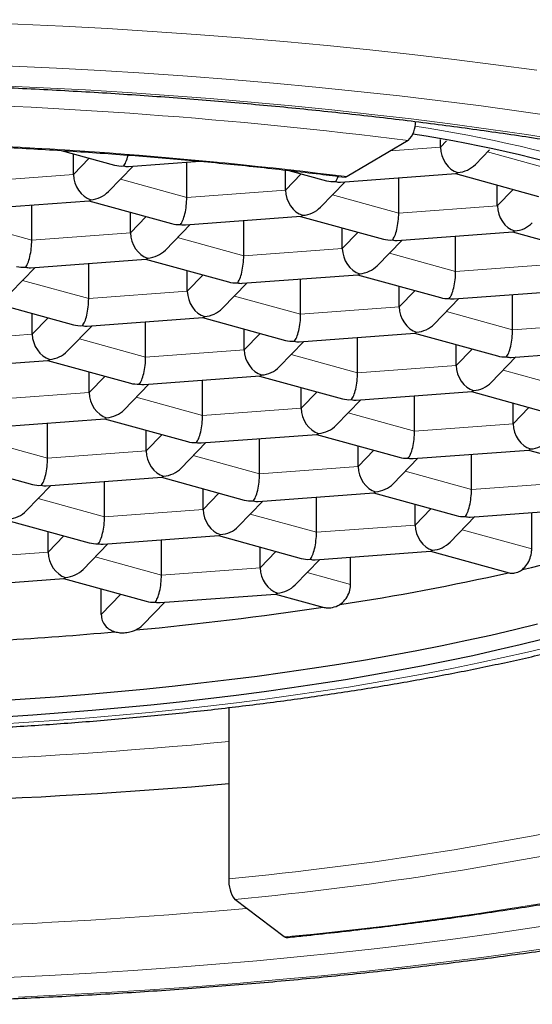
# Model space of a CAD drawing. Header units: millimetres. Extents: x 8 to 961, y 12 to 932.
# Tile 30 of 187: x 425.21 to 428.22, y 835.5 to 841.28. Entities that reach past the tile are written whole.
import ezdxf

# ---------------------------------------------------------------- set-up
doc = ezdxf.new("R2010")
doc.units = ezdxf.units.MM

msp = doc.modelspace()

# ---------------------------------------------------------------- linework, layer by layer
at = {"color": 7, "linetype": 'Continuous', "lineweight": 30}
for p, q in [((427.492, 840.5731), (427.1333, 840.3607)), ((427.681, 840.5333), (427.681, 840.5787)), ((425.452, 840.5147), (425.7652, 840.4285)), ((425.5232, 840.3735), (425.5232, 840.4951)), ((427.8867, 840.4325), (427.969, 840.5174)), ((425.729, 840.2727), (425.8742, 840.4226)), ((425.8467, 840.4205), (426.267, 840.4517)), ((426.1896, 840.2388), (426.1896, 840.4459)), ((426.7695, 840.2817), (426.7695, 840.3999)), ((426.7904, 840.3976), (427.0115, 840.3367)), ((427.0929, 840.3288), (427.7725, 840.3791)), ((427.4359, 840.147), (427.4359, 840.3542)), ((427.7708, 840.379), (428.2578, 840.2449)), ((426.9753, 840.1809), (427.1205, 840.3308)), ((428.0158, 840.19), (428.0158, 840.3116)), ((424.9352, 840.1689), (425.6148, 840.2193)), ((425.2782, 839.9872), (425.2782, 840.1943)), ((425.613, 840.2191), (426.1, 840.0851)), ((425.858, 840.0301), (425.858, 840.1517)), ((426.1815, 840.0771), (426.8611, 840.1275)), ((426.8593, 840.1274), (427.3463, 839.9933)), ((426.0638, 839.9293), (426.2091, 840.0792)), ((426.5245, 839.8954), (426.5245, 840.1026)), ((427.1043, 839.9383), (427.1043, 840.0599)), ((427.4278, 839.9854), (428.1073, 840.0357)), ((427.7708, 839.8036), (427.7708, 840.0108)), ((428.1056, 840.0356), (428.5926, 839.9016)), ((427.3101, 839.8375), (427.4554, 839.9874)), ((425.27, 839.8255), (425.9496, 839.8759)), ((425.613, 839.6438), (425.613, 839.8509)), ((425.9479, 839.8757), (426.4349, 839.7417)), ((425.1523, 839.6777), (425.2976, 839.8276)), ((426.1929, 839.6867), (426.1929, 839.8083)), ((426.5163, 839.7338), (427.1959, 839.7841)), ((427.1942, 839.784), (427.6812, 839.6499)), ((426.3986, 839.5859), (426.5439, 839.7358)), ((426.8593, 839.552), (426.8593, 839.7592)), ((427.4392, 839.595), (427.4392, 839.7165)), ((427.7626, 839.642), (428.4422, 839.6923)), ((428.1056, 839.4602), (428.1056, 839.6674)), ((425.0364, 839.6241), (425.5234, 839.4901)), ((427.6449, 839.4941), (427.7902, 839.644)), ((425.2814, 839.4351), (425.2814, 839.5567)), ((425.6048, 839.4821), (426.2844, 839.5325)), ((425.9478, 839.3004), (425.9478, 839.5076)), ((426.2827, 839.5324), (426.7697, 839.3983)), ((425.4871, 839.3343), (425.6324, 839.4842)), ((426.5277, 839.3433), (426.5277, 839.4649)), ((426.8511, 839.3904), (427.5307, 839.4407)), ((427.529, 839.4406), (428.016, 839.3066)), ((426.7334, 839.2425), (426.8787, 839.3924)), ((427.1941, 839.2086), (427.1941, 839.4158)), ((427.774, 839.2516), (427.774, 839.3732)), ((428.0974, 839.2986), (428.777, 839.349)), ((424.6933, 839.2305), (425.3729, 839.2809)), ((425.3712, 839.2807), (425.8582, 839.1467)), ((427.9797, 839.1508), (428.125, 839.3007)), ((425.6162, 839.0917), (425.6162, 839.2133)), ((425.8219, 838.9909), (425.9672, 839.1408)), ((425.9396, 839.1388), (426.6192, 839.1891)), ((426.2826, 838.957), (426.2826, 839.1642)), ((426.6175, 839.189), (427.1045, 839.0549)), ((426.8625, 839), (426.8625, 839.1215)), ((427.1859, 839.047), (427.8655, 839.0973)), ((427.8638, 839.0972), (428.3508, 838.9632)), ((427.0682, 838.8991), (427.2135, 839.049)), ((427.5289, 838.8652), (427.5289, 839.0724)), ((428.1088, 838.9082), (428.1088, 839.0298)), ((425.0282, 838.8871), (425.7077, 838.9375)), ((425.3712, 838.7054), (425.3712, 838.9126)), ((425.706, 838.9374), (426.193, 838.8033)), ((425.951, 838.7483), (425.951, 838.8699)), ((426.1568, 838.6475), (426.302, 838.7974)), ((426.2745, 838.7954), (426.954, 838.8457)), ((426.6175, 838.6136), (426.6175, 838.8208)), ((426.9523, 838.8456), (427.4393, 838.7116)), ((427.1973, 838.6566), (427.1973, 838.7782)), ((427.5208, 838.7036), (428.2003, 838.7539)), ((428.1986, 838.7538), (428.6856, 838.6198)), ((424.7945, 838.6857), (425.2816, 838.5517)), ((427.4031, 838.5557), (427.5483, 838.7056)), ((427.8638, 838.5218), (427.8638, 838.729)), ((425.363, 838.5438), (426.0426, 838.5941)), ((425.706, 838.362), (425.706, 838.5692)), ((426.0408, 838.594), (426.5279, 838.4599)), ((425.2453, 838.3959), (425.3906, 838.5458)), ((426.2858, 838.405), (426.2858, 838.5265)), ((426.6093, 838.452), (427.2889, 838.5023)), ((427.2871, 838.5022), (427.7742, 838.3682)), ((426.4916, 838.3041), (426.6369, 838.454)), ((426.9523, 838.2702), (426.9523, 838.4774)), ((427.5321, 838.3132), (427.5321, 838.4348)), ((427.8556, 838.3602), (428.5352, 838.4106)), ((428.2181, 838.1731), (428.2181, 838.3871)), ((425.1294, 838.3424), (425.6164, 838.2083)), ((427.7379, 838.2124), (427.8832, 838.3623)), ((425.3744, 838.1533), (425.3744, 838.2749)), ((425.6978, 838.2004), (426.3774, 838.2507)), ((426.0408, 838.0186), (426.0408, 838.2258)), ((426.3757, 838.2506), (426.8627, 838.1165)), ((425.5801, 838.0525), (425.7254, 838.2024)), ((426.6207, 838.0616), (426.6207, 838.1832)), ((426.9441, 838.1086), (427.6237, 838.1589)), ((427.622, 838.1588), (428.0856, 838.0312)), ((426.8264, 837.9607), (426.9717, 838.1106)), ((427.1529, 837.9638), (427.1529, 838.1241)), ((424.7863, 837.9487), (425.4659, 837.9991)), ((425.4642, 837.999), (425.9512, 837.8649)), ((425.6867, 837.7868), (425.6867, 837.9377)), ((426.0326, 837.857), (426.7122, 837.9073)), ((426.7105, 837.9072), (426.997, 837.8283)), ((425.9339, 837.7287), (426.0602, 837.859)), ((426.4377, 837.2401), (426.4377, 836.2339)), ((426.7633, 835.8917), (426.472, 836.1118))]:
    msp.add_line(p, q, dxfattribs=at)
at = {"color": 8, "linetype": 'Continuous', "lineweight": 0}
for p, q in [((427.3882, 840.5117), (427.681, 840.5333)), ((427.681, 840.5333), (427.7177, 840.5712)), ((425.5232, 840.3735), (425.6162, 840.4695)), ((427.9578, 840.5059), (428.3474, 840.3986)), ((424.9434, 840.3305), (425.5232, 840.3735)), ((426.7695, 840.2817), (426.8625, 840.3777)), ((425.8, 840.346), (426.1896, 840.2388)), ((426.1896, 840.2388), (426.7695, 840.2817)), ((427.0463, 840.2542), (427.4359, 840.147)), ((428.0158, 840.19), (428.1088, 840.286)), ((427.4359, 840.147), (428.0158, 840.19)), ((425.858, 840.0301), (425.9511, 840.1261)), ((424.8886, 840.0944), (425.2782, 839.9872)), ((425.2782, 839.9872), (425.858, 840.0301)), ((427.1043, 839.9383), (427.1974, 840.0343)), ((426.1348, 840.0026), (426.5245, 839.8954)), ((426.5245, 839.8954), (427.1043, 839.9383)), ((427.3811, 839.9109), (427.7708, 839.8036)), ((427.7708, 839.8036), (428.3506, 839.8466)), ((426.1929, 839.6867), (426.2859, 839.7827)), ((425.2234, 839.751), (425.613, 839.6438)), ((425.613, 839.6438), (426.1929, 839.6867)), ((426.4697, 839.6592), (426.8593, 839.552)), ((427.4392, 839.595), (427.5322, 839.6909)), ((426.8593, 839.552), (427.4392, 839.595)), ((427.716, 839.5675), (428.1056, 839.4602)), ((425.2814, 839.4351), (425.3744, 839.5311)), ((428.1056, 839.4602), (428.6855, 839.5032)), ((424.7015, 839.3922), (425.2814, 839.4351)), ((426.5277, 839.3433), (426.6207, 839.4393)), ((425.5582, 839.4076), (425.9478, 839.3004)), ((425.9478, 839.3004), (426.5277, 839.3433)), ((426.8045, 839.3158), (427.1941, 839.2086)), ((427.774, 839.2516), (427.867, 839.3476)), ((427.1941, 839.2086), (427.774, 839.2516)), ((428.0508, 839.2241), (428.4404, 839.1168)), ((425.6162, 839.0917), (425.7092, 839.1877)), ((425.0363, 839.0488), (425.6162, 839.0917)), ((426.8625, 839), (426.9555, 839.0959)), ((425.893, 839.0642), (426.2826, 838.957)), ((426.2826, 838.957), (426.8625, 839)), ((427.1393, 838.9725), (427.5289, 838.8652)), ((428.1088, 838.9082), (428.2018, 839.0042)), ((427.5289, 838.8652), (428.1088, 838.9082)), ((424.9815, 838.8126), (425.3712, 838.7054)), ((425.951, 838.7483), (426.0441, 838.8443)), ((425.3712, 838.7054), (425.951, 838.7483)), ((427.1973, 838.6566), (427.2903, 838.7526)), ((426.2278, 838.7208), (426.6175, 838.6136)), ((426.6175, 838.6136), (427.1973, 838.6566)), ((427.4741, 838.6291), (427.8638, 838.5218)), ((427.8638, 838.5218), (428.4436, 838.5648)), ((425.3164, 838.4692), (425.706, 838.362)), ((426.2858, 838.405), (426.3789, 838.5009)), ((425.706, 838.362), (426.2858, 838.405)), ((427.5321, 838.3132), (427.6252, 838.4092)), ((426.5627, 838.3775), (426.9523, 838.2702)), ((426.9523, 838.2702), (427.5321, 838.3132)), ((427.809, 838.2857), (428.2181, 838.1731)), ((425.3744, 838.1533), (425.4674, 838.2493)), ((426.6207, 838.0616), (426.7137, 838.1576)), ((424.7945, 838.1104), (425.3744, 838.1533)), ((425.6512, 838.1258), (426.0408, 838.0186)), ((426.0408, 838.0186), (426.6207, 838.0616)), ((426.8975, 838.0341), (427.1529, 837.9638)), ((425.6867, 837.7868), (425.8022, 837.9059))]:
    msp.add_line(p, q, dxfattribs=at)
at = {"color": 8, "linetype": 'Continuous', "lineweight": 0, "flags": 128}
for points in [[(428.2474, 840.9859), (428.0065, 841.0185), (427.7626, 841.0493), (427.5159, 841.0784), (427.2664, 841.1057), (427.0145, 841.1312), (426.7603, 841.1548), (426.5039, 841.1766), (426.2455, 841.1966), (425.9853, 841.2147), (425.7235, 841.2309), (425.4602, 841.2452), (425.1956, 841.2576), (424.93, 841.268), (424.6635, 841.2766), (424.3962, 841.2832)], [(428.3899, 840.7108), (428.1569, 840.7445), (427.9207, 840.7764), (427.6816, 840.8067), (427.4396, 840.8352), (427.1951, 840.8619), (426.9481, 840.8869), (426.6988, 840.9101), (426.4474, 840.9315), (426.1941, 840.9511), (425.9389, 840.9688), (425.6822, 840.9847), (425.4241, 840.9987), (425.1647, 841.0108), (424.9043, 841.0211), (424.6429, 841.0295), (424.3809, 841.036)], [(428.4079, 840.5739), (428.1878, 840.6078), (427.9646, 840.64), (427.7384, 840.6706), (427.5094, 840.6996), (427.2777, 840.7269), (427.0435, 840.7525), (426.8069, 840.7764), (426.5682, 840.7986), (426.3274, 840.8191), (426.0848, 840.8378), (425.8405, 840.8548), (425.5946, 840.87), (425.3474, 840.8835), (425.099, 840.8951), (424.8495, 840.9049), (424.5993, 840.913), (424.3483, 840.9192)], [(425.0812, 837.1426), (425.2612, 837.1538), (425.44, 837.1664), (425.6176, 837.1802), (425.7938, 837.1954), (425.9686, 837.2117), (426.1417, 837.2294), (426.313, 837.2483), (426.4826, 837.2684), (426.6501, 837.2897), (426.8156, 837.3123), (426.9788, 837.336), (427.1398, 837.3609), (427.2984, 837.3869), (427.4544, 837.4141), (427.6078, 837.4424), (427.7584, 837.4718), (427.9062, 837.5022), (428.051, 837.5338), (428.1929, 837.5663), (428.3315, 837.5999)], [(425.1328, 835.6544), (425.381, 835.6663), (425.6281, 835.68), (425.8737, 835.6954), (426.1178, 835.7126), (426.3602, 835.7316), (426.6007, 835.7523), (426.8392, 835.7748), (427.0754, 835.7989), (427.3093, 835.8248), (427.5406, 835.8523), (427.7693, 835.8815), (427.9951, 835.9123), (428.2179, 835.9448), (428.4375, 835.9788)], [(425.2, 835.5387), (425.4592, 835.5512), (425.7172, 835.5654), (425.9737, 835.5816), (426.2286, 835.5995), (426.4817, 835.6193), (426.7328, 835.641), (426.9818, 835.6644), (427.2285, 835.6896), (427.4727, 835.7166), (427.7142, 835.7454), (427.9529, 835.7758), (428.1887, 835.808), (428.4213, 835.8419)]]:
    msp.add_lwpolyline(points, dxfattribs=at)
at = {"color": 7, "linetype": 'Continuous', "lineweight": 30, "flags": 128}
for points in [[(427.1333, 840.3607), (427.1251, 840.3577), (427.1206, 840.3576)], [(425.0632, 837.2799), (425.24, 837.2911), (425.4157, 837.3035), (425.5901, 837.3172), (425.7632, 837.3322), (425.9348, 837.3484), (426.1047, 837.3659), (426.273, 837.3846), (426.4394, 837.4045), (426.6038, 837.4256), (426.7662, 837.4479), (426.9264, 837.4713), (427.0843, 837.4959), (427.2398, 837.5217), (427.3928, 837.5485), (427.5432, 837.5765), (427.6909, 837.6055), (427.8357, 837.6356), (427.9777, 837.6667), (428.1166, 837.6989), (428.2524, 837.732)], [(425.1075, 837.1865), (425.284, 837.1979), (425.4594, 837.2107), (425.6335, 837.2247), (425.8062, 837.24), (425.9774, 837.2566), (426.147, 837.2743), (426.3148, 837.2933), (426.4807, 837.3135), (426.6446, 837.3349), (426.8065, 837.3575), (426.9661, 837.3812), (427.1234, 837.4061), (427.2783, 837.4321), (427.4307, 837.4593), (427.5804, 837.4875), (427.7274, 837.5168), (427.8715, 837.5472), (428.0127, 837.5786), (428.1508, 837.611), (428.2858, 837.6444)], [(426.7733, 835.8884), (426.77, 835.8885), (426.7633, 835.8917)]]:
    msp.add_lwpolyline(points, dxfattribs=at)
at = {"color": 8, "linetype": 'Continuous', "lineweight": 0}
for centre, radius, start, end in [((423.7361, 810.6405), 30.1673, 82.8481, 88.72937), ((426.278, 832.4729), 8.2805, 63.86018, 81.29399), ((423.7306, 813.2761), 27.2975, 82.8392, 88.73827), ((423.6181, 866.474), 29.5683, 268.60336, 275.47209), ((424.541, 856.1084), 19.9649, 275.45149, 282.66401), ((424.5523, 856.2273), 20.2069, 275.45149, 282.66401), ((424.6692, 857.9231), 22.1306, 275.42975, 282.68575), ((423.6177, 868.8806), 32.9507, 268.70894, 275.08978)]:
    msp.add_arc(centre, radius, start, end, dxfattribs=at)
at = {"color": 7, "linetype": 'Continuous', "lineweight": 30}
for centre, radius, start, end in [((427.381, 840.6786), 0.1531, 316.43826, 2.44624), ((426.412, 833.2726), 7.4208, 61.70905, 81.42433), ((425.9104, 847.843), 10.0472, 282.95998, 287.90427), ((424.784, 852.7454), 15.0775, 278.79322, 282.62945), ((424.0319, 857.6115), 20.0015, 275.32825, 278.50741), ((423.7232, 860.8071), 23.212, 273.42132, 275.05081), ((423.6169, 869.4187), 32.7472, 268.74097, 274.94152), ((426.6194, 836.2191), 0.1823, 175.34263, 216.03542)]:
    msp.add_arc(centre, radius, start, end, dxfattribs=at)
for centre, major_axis, ratio, start_param, end_param in [((427.7831, 840.5052), (-0.0545, 0.1166), 0.740619, 1.007507, 2.578303), ((425.8176, 840.5437), (0.0123, 0.1261), 0.278796, 3.478403, 4.272192), ((425.8176, 840.5437), (0.1358, 0.037), 0.844948, 4.100918, 4.48591), ((425.8176, 840.5437), (-0.0545, 0.1166), 0.740619, 2.578303, 2.866933), ((427.7831, 840.5052), (0.1358, 0.037), 0.844948, 4.48591, 5.32386), ((425.6254, 840.3454), (-0.0545, 0.1166), 0.740619, 1.007507, 2.578303), ((427.0639, 840.452), (0.0123, 0.1261), 0.278796, 3.478403, 3.940741), ((427.7831, 840.5052), (0.0123, 0.1261), 0.278796, 3.189774, 3.478403), ((427.0639, 840.452), (0.1358, 0.037), 0.844948, 4.100918, 4.48591), ((427.0639, 840.452), (-0.0545, 0.1166), 0.740619, 2.578303, 2.866933), ((425.6254, 840.3454), (0.1358, 0.037), 0.844948, 4.48591, 5.32386), ((426.1524, 840.2003), (0.0123, 0.1261), 0.278796, 3.478403, 5.0492), ((426.8717, 840.2536), (-0.0545, 0.1166), 0.740619, 1.007507, 2.578303), ((425.6254, 840.3454), (0.0123, 0.1261), 0.278796, 3.189774, 3.478403), ((426.8717, 840.2536), (0.1358, 0.037), 0.844948, 4.48591, 5.32386), ((428.118, 840.1619), (-0.0545, 0.1166), 0.740619, 1.007507, 2.578303), ((426.8717, 840.2536), (0.0123, 0.1261), 0.278796, 3.189774, 3.478403), ((427.3987, 840.1086), (0.0123, 0.1261), 0.278796, 3.478403, 5.0492), ((426.1524, 840.2003), (0.1358, 0.037), 0.844948, 4.100918, 4.48591), ((426.1524, 840.2003), (-0.0545, 0.1166), 0.740619, 2.578303, 2.866933), ((428.118, 840.1619), (0.1358, 0.037), 0.844948, 4.48591, 5.32386), ((425.9602, 840.002), (-0.0545, 0.1166), 0.740619, 1.007507, 2.578303), ((428.118, 840.1619), (0.0123, 0.1261), 0.278796, 3.189774, 3.478403), ((425.2409, 839.9487), (0.0123, 0.1261), 0.278796, 3.478403, 5.0492), ((427.3987, 840.1086), (0.1358, 0.037), 0.844948, 4.100918, 4.48591), ((427.3987, 840.1086), (-0.0545, 0.1166), 0.740619, 2.578303, 2.866933), ((425.9602, 840.002), (0.1358, 0.037), 0.844948, 4.48591, 5.32386), ((426.4872, 839.857), (0.0123, 0.1261), 0.278796, 3.478403, 5.0492), ((427.2065, 839.9102), (-0.0545, 0.1166), 0.740619, 1.007507, 2.578303), ((425.2409, 839.9487), (0.1358, 0.037), 0.844948, 4.100918, 4.48591), ((425.9602, 840.002), (0.0123, 0.1261), 0.278796, 3.189774, 3.478403), ((427.2065, 839.9102), (0.1358, 0.037), 0.844948, 4.48591, 5.32386), ((425.2409, 839.9487), (-0.0545, 0.1166), 0.740619, 2.578303, 2.866933), ((427.2065, 839.9102), (0.0123, 0.1261), 0.278796, 3.189774, 3.478403), ((427.7335, 839.7652), (0.0123, 0.1261), 0.278796, 3.478403, 5.0492), ((426.4872, 839.857), (0.1358, 0.037), 0.844948, 4.100918, 4.48591), ((426.4872, 839.857), (-0.0545, 0.1166), 0.740619, 2.578303, 2.866933), ((426.295, 839.6586), (-0.0545, 0.1166), 0.740619, 1.007507, 2.578303), ((425.5757, 839.6053), (0.0123, 0.1261), 0.278796, 3.478403, 5.0492), ((427.7335, 839.7652), (0.1358, 0.037), 0.844948, 4.100918, 4.48591), ((427.7335, 839.7652), (-0.0545, 0.1166), 0.740619, 2.578303, 2.866933), ((426.295, 839.6586), (0.1358, 0.037), 0.844948, 4.48591, 5.32386), ((426.822, 839.5136), (0.0123, 0.1261), 0.278796, 3.478403, 5.0492), ((427.5413, 839.5668), (-0.0545, 0.1166), 0.740619, 1.007507, 2.578303), ((425.5757, 839.6053), (0.1358, 0.037), 0.844948, 4.100918, 4.48591), ((425.5757, 839.6053), (-0.0545, 0.1166), 0.740619, 2.578303, 2.866933), ((426.295, 839.6586), (0.0123, 0.1261), 0.278796, 3.189774, 3.478403), ((427.5413, 839.5668), (0.1358, 0.037), 0.844948, 4.48591, 5.32386), ((425.3835, 839.407), (-0.0545, 0.1166), 0.740619, 1.007507, 2.578303), ((427.5413, 839.5668), (0.0123, 0.1261), 0.278796, 3.189774, 3.478403), ((428.0683, 839.4218), (0.0123, 0.1261), 0.278796, 3.478403, 5.0492), ((426.822, 839.5136), (0.1358, 0.037), 0.844948, 4.100918, 4.48591), ((426.822, 839.5136), (-0.0545, 0.1166), 0.740619, 2.578303, 2.866933), ((425.3835, 839.407), (0.1358, 0.037), 0.844948, 4.48591, 5.32386), ((426.6298, 839.3152), (-0.0545, 0.1166), 0.740619, 1.007507, 2.578303), ((425.3835, 839.407), (0.0123, 0.1261), 0.278796, 3.189774, 3.478403), ((425.9106, 839.2619), (0.0123, 0.1261), 0.278796, 3.478403, 5.0492), ((428.0683, 839.4218), (0.1358, 0.037), 0.844948, 4.100918, 4.48591), ((428.0683, 839.4218), (-0.0545, 0.1166), 0.740619, 2.578303, 2.866933), ((426.6298, 839.3152), (0.1358, 0.037), 0.844948, 4.48591, 5.32386), ((427.1569, 839.1702), (0.0123, 0.1261), 0.278796, 3.478403, 5.0492), ((427.8761, 839.2235), (-0.0545, 0.1166), 0.740619, 1.007507, 2.578303), ((425.9106, 839.2619), (0.1358, 0.037), 0.844948, 4.100918, 4.48591), ((425.9106, 839.2619), (-0.0545, 0.1166), 0.740619, 2.578303, 2.866933), ((426.6298, 839.3152), (0.0123, 0.1261), 0.278796, 3.189774, 3.478403), ((427.8761, 839.2235), (0.1358, 0.037), 0.844948, 4.48591, 5.32386), ((425.7183, 839.0636), (-0.0545, 0.1166), 0.740619, 1.007507, 2.578303), ((427.8761, 839.2235), (0.0123, 0.1261), 0.278796, 3.189774, 3.478403), ((427.1569, 839.1702), (0.1358, 0.037), 0.844948, 4.100918, 4.48591), ((427.1569, 839.1702), (-0.0545, 0.1166), 0.740619, 2.578303, 2.866933), ((425.7183, 839.0636), (0.1358, 0.037), 0.844948, 4.48591, 5.32386), ((426.9646, 838.9718), (-0.0545, 0.1166), 0.740619, 1.007507, 2.578303), ((425.7183, 839.0636), (0.0123, 0.1261), 0.278796, 3.189774, 3.478403), ((426.2454, 838.9186), (0.0123, 0.1261), 0.278796, 3.478403, 5.0492), ((428.2109, 838.8801), (-0.0545, 0.1166), 0.740619, 1.007507, 2.578303), ((426.9646, 838.9718), (0.0123, 0.1261), 0.278796, 3.189774, 3.478403), ((426.9646, 838.9718), (0.1358, 0.037), 0.844948, 4.48591, 5.32386), ((427.4917, 838.8268), (0.0123, 0.1261), 0.278796, 3.478403, 5.0492), ((426.2454, 838.9186), (0.1358, 0.037), 0.844948, 4.100918, 4.48591), ((426.2454, 838.9186), (-0.0545, 0.1166), 0.740619, 2.578303, 2.866933), ((428.2109, 838.8801), (0.1358, 0.037), 0.844948, 4.48591, 5.32386), ((426.0532, 838.7202), (-0.0545, 0.1166), 0.740619, 1.007507, 2.578303), ((428.2109, 838.8801), (0.0123, 0.1261), 0.278796, 3.189774, 3.478403), ((425.3339, 838.6669), (0.0123, 0.1261), 0.278796, 3.478403, 5.0492), ((427.4917, 838.8268), (0.1358, 0.037), 0.844948, 4.100918, 4.48591), ((427.4917, 838.8268), (-0.0545, 0.1166), 0.740619, 2.578303, 2.866933), ((426.0532, 838.7202), (0.1358, 0.037), 0.844948, 4.48591, 5.32386), ((427.2995, 838.6285), (-0.0545, 0.1166), 0.740619, 1.007507, 2.578303), ((426.0532, 838.7202), (0.0123, 0.1261), 0.278796, 3.189774, 3.478403), ((426.5802, 838.5752), (0.0123, 0.1261), 0.278796, 3.478403, 5.0492), ((425.3339, 838.6669), (0.1358, 0.037), 0.844948, 4.100918, 4.48591), ((425.3339, 838.6669), (-0.0545, 0.1166), 0.740619, 2.578303, 2.866933), ((427.2995, 838.6285), (0.0123, 0.1261), 0.278796, 3.189774, 3.478403), ((427.2995, 838.6285), (0.1358, 0.037), 0.844948, 4.48591, 5.32386), ((427.8265, 838.4834), (0.0123, 0.1261), 0.278796, 3.478403, 5.0492), ((426.5802, 838.5752), (0.1358, 0.037), 0.844948, 4.100918, 4.48591), ((426.5802, 838.5752), (-0.0545, 0.1166), 0.740619, 2.578303, 2.866933), ((425.1417, 838.4686), (0.1358, 0.037), 0.844948, 4.48591, 5.32386), ((426.388, 838.3768), (-0.0545, 0.1166), 0.740619, 1.007507, 2.578303), ((425.6687, 838.3236), (0.0123, 0.1261), 0.278796, 3.478403, 5.0492), ((427.8265, 838.4834), (0.1358, 0.037), 0.844948, 4.100918, 4.48591), ((427.8265, 838.4834), (-0.0545, 0.1166), 0.740619, 2.578303, 2.866933), ((426.388, 838.3768), (0.1358, 0.037), 0.844948, 4.48591, 5.32386), ((426.915, 838.2318), (0.0123, 0.1261), 0.278796, 3.478403, 5.0492), ((427.6343, 838.2851), (-0.0545, 0.1166), 0.740619, 1.007507, 2.578303), ((426.388, 838.3768), (0.0123, 0.1261), 0.278796, 3.189774, 3.478403), ((427.6343, 838.2851), (0.1358, 0.037), 0.844948, 4.48591, 5.32386), ((425.6687, 838.3236), (0.1358, 0.037), 0.844948, 4.100918, 4.48591), ((425.6687, 838.3236), (-0.0545, 0.1166), 0.740619, 2.578303, 2.866933), ((427.6343, 838.2851), (0.0123, 0.1261), 0.278796, 3.189774, 3.478403), ((425.4765, 838.1252), (-0.0545, 0.1166), 0.740619, 1.007507, 2.578303), ((426.915, 838.2318), (0.1358, 0.037), 0.844948, 4.100918, 4.48591), ((426.915, 838.2318), (-0.0545, 0.1166), 0.740619, 2.578303, 2.866933), ((425.4765, 838.1252), (0.1358, 0.037), 0.844948, 4.48591, 5.32386), ((426.7228, 838.0335), (-0.0545, 0.1166), 0.740619, 1.007507, 2.578303), ((425.4765, 838.1252), (0.0123, 0.1261), 0.278796, 3.189774, 3.478403), ((426.0035, 837.9802), (0.0123, 0.1261), 0.278796, 3.478403, 5.0492), ((426.7228, 838.0335), (0.1358, 0.037), 0.844948, 4.48591, 5.32386), ((426.0035, 837.9802), (0.1358, 0.037), 0.844948, 4.100918, 4.48591), ((426.7228, 838.0335), (0.0123, 0.1261), 0.278796, 3.189774, 3.478403), ((426.0035, 837.9802), (-0.0545, 0.1166), 0.740619, 2.578303, 2.866933)]:
    msp.add_ellipse(centre, major_axis=major_axis, ratio=ratio, start_param=start_param, end_param=end_param, dxfattribs=at)
for points, knots in [([(424.343, 840.9096), (424.3783, 840.9088), (424.4806, 840.9065), (424.6498, 840.9019), (424.8502, 840.8953), (425.05, 840.8875), (425.2492, 840.8785), (425.4476, 840.8684), (425.6451, 840.8571), (425.8418, 840.8447), (426.0374, 840.8312), (426.2319, 840.8165), (426.4251, 840.8007), (426.6171, 840.7837), (426.8077, 840.7657), (426.9968, 840.7466), (427.1844, 840.7263), (427.3703, 840.705), (427.5545, 840.6826), (427.7368, 840.6592), (427.9172, 840.6347), (428.0957, 840.6092), (428.2721, 840.5827), (428.4463, 840.5551), (428.6183, 840.5266), (428.7879, 840.4971), (428.9551, 840.4667), (429.1199, 840.4353), (429.2821, 840.4029), (429.4417, 840.3697), (429.5985, 840.3356), (429.7526, 840.3006), (429.9038, 840.2647), (430.052, 840.2281), (430.1973, 840.1906), (430.3394, 840.1524), (430.4784, 840.1134), (430.6142, 840.0736), (430.7467, 840.0332), (430.8758, 839.9921), (431.0015, 839.9503), (431.1238, 839.9079), (431.2425, 839.865), (431.3575, 839.8215), (431.4689, 839.7774), (431.5766, 839.7329), (431.6805, 839.688), (431.7806, 839.6426), (431.8768, 839.5969), (431.969, 839.5509), (432.0573, 839.5046), (432.1416, 839.4581), (432.2218, 839.4115), (432.298, 839.3647), (432.37, 839.3179), (432.4379, 839.2712), (432.5017, 839.2245), (432.5614, 839.178), (432.6169, 839.1316), (432.6683, 839.0856), (432.7156, 839.0399), (432.7588, 838.9947), (432.798, 838.9499), (432.8333, 838.9057), (432.8647, 838.862), (432.8923, 838.8188), (432.9162, 838.7761), (432.9366, 838.7339), (432.9534, 838.6919), (432.9668, 838.65), (432.9768, 838.6077), (432.983, 838.5649), (432.9856, 838.5336), (432.985, 838.5164), (432.9849, 838.5138)], [0, 0, 0, 0, 0.007474, 0.021678, 0.035882, 0.050086, 0.064288, 0.07849, 0.092691, 0.10689, 0.121089, 0.135286, 0.149481, 0.163674, 0.177866, 0.192056, 0.206243, 0.220428, 0.234611, 0.24879, 0.262967, 0.27714, 0.29131, 0.305476, 0.319638, 0.333796, 0.347949, 0.362097, 0.376239, 0.390376, 0.404506, 0.41863, 0.432747, 0.446856, 0.460957, 0.475049, 0.489131, 0.503203, 0.517264, 0.531314, 0.545351, 0.559374, 0.573382, 0.587376, 0.601352, 0.615311, 0.62925, 0.64317, 0.657069, 0.670945, 0.684798, 0.698626, 0.71243, 0.726209, 0.739963, 0.753693, 0.767401, 0.781089, 0.794763, 0.808429, 0.822095, 0.835771, 0.849472, 0.863219, 0.87704, 0.890972, 0.905061, 0.919365, 0.93396, 0.948935, 0.964388, 0.980409, 0.997025, 1, 1, 1, 1]), ([(424.3292, 840.5631), (424.3622, 840.5623), (424.4578, 840.5599), (424.6158, 840.5551), (424.8028, 840.5482), (424.9893, 840.5402), (425.175, 840.531), (425.3599, 840.5206), (425.5439, 840.5091), (425.7269, 840.4965), (425.9088, 840.4827), (426.0895, 840.4678), (426.2688, 840.4517), (426.4468, 840.4345), (426.6234, 840.4163), (426.7983, 840.3969), (426.9641, 840.3774), (427.0709, 840.3639), (427.1206, 840.3576)], [0, 0, 0, 0, 0.034189, 0.099157, 0.164126, 0.229093, 0.294057, 0.35902, 0.42398, 0.488937, 0.553891, 0.618842, 0.683788, 0.74873, 0.813668, 0.8786, 0.943527, 1, 1, 1, 1]), ([(416.0944, 839.2597), (416.0994, 839.2411), (416.1104, 839.2006), (416.1321, 839.1394), (416.1587, 839.0758), (416.1895, 839.0128), (416.2246, 838.9502), (416.2641, 838.8882), (416.3081, 838.8266), (416.3567, 838.7655), (416.4102, 838.7047), (416.4685, 838.6445), (416.5318, 838.5848), (416.5999, 838.5258), (416.6729, 838.4677), (416.7504, 838.4107), (416.8323, 838.3548), (416.9182, 838.3003), (417.008, 838.2471), (417.1014, 838.1954), (417.1981, 838.1451), (417.2982, 838.0961), (417.4014, 838.0485), (417.5078, 838.0022), (417.6173, 837.9572), (417.7297, 837.9134), (417.8451, 837.8708), (417.9634, 837.8294), (418.0845, 837.7891), (418.2085, 837.7499), (418.3352, 837.7119), (418.4647, 837.6749), (418.5968, 837.639), (418.7316, 837.6042), (418.8689, 837.5705), (419.0087, 837.5378), (419.1509, 837.5062), (419.2955, 837.4758), (419.4424, 837.4463), (419.5916, 837.418), (419.7429, 837.3908), (419.8963, 837.3647), (420.0517, 837.3396), (420.209, 837.3157), (420.3682, 837.2929), (420.5292, 837.2712), (420.6918, 837.2507), (420.856, 837.2313), (421.0218, 837.213), (421.189, 837.1959), (421.3575, 837.18), (421.5272, 837.1652), (421.6982, 837.1516), (421.8701, 837.1391), (422.043, 837.1279), (422.2168, 837.1178), (422.3914, 837.1089), (422.5667, 837.1012), (422.7425, 837.0947), (422.9188, 837.0894), (423.0955, 837.0853), (423.2724, 837.0824), (423.4496, 837.0807), (423.6268, 837.0802), (423.8041, 837.0809), (423.9812, 837.0829), (424.1581, 837.086), (424.3347, 837.0903), (424.5109, 837.0958), (424.6866, 837.1026), (424.8617, 837.1105), (425.036, 837.1196), (425.2096, 837.1299), (425.3823, 837.1414), (425.554, 837.154), (425.7246, 837.1678), (425.8941, 837.1828), (426.0623, 837.199), (426.2291, 837.2163), (426.3944, 837.2347), (426.5583, 837.2543), (426.7205, 837.2751), (426.881, 837.2969), (427.0397, 837.3199), (427.1965, 837.344), (427.3513, 837.3692), (427.5042, 837.3955), (427.6549, 837.4229), (427.8034, 837.4513), (427.9496, 837.4809), (428.0935, 837.5115), (428.2351, 837.5432), (428.3741, 837.5759), (428.5106, 837.6097), (428.6446, 837.6446), (428.7758, 837.6805), (428.9044, 837.7175), (429.0303, 837.7556), (429.1533, 837.7948), (429.2735, 837.835), (429.3908, 837.8764), (429.5052, 837.9189), (429.6166, 837.9626), (429.725, 838.0075), (429.8304, 838.0537), (429.9327, 838.1011), (430.0319, 838.1499), (430.1279, 838.2002), (430.2206, 838.2519), (430.31, 838.3052), (430.396, 838.3601), (430.4783, 838.4166), (430.5568, 838.4749), (430.6312, 838.5347), (430.6993, 838.5945), (430.7482, 838.6414), (430.7851, 838.6788), (430.8217, 838.7176), (430.869, 838.7717), (430.9202, 838.837), (430.9662, 838.9029), (431.007, 838.9692), (431.0428, 839.0359), (431.0737, 839.1028), (431.0994, 839.1699), (431.1165, 839.2215), (431.1237, 839.251), (431.1252, 839.2576)], [0, 0, 0, 0, 0.005489, 0.011973, 0.018568, 0.0253, 0.032191, 0.039265, 0.046541, 0.054034, 0.061749, 0.069686, 0.077829, 0.086155, 0.09463, 0.103215, 0.111873, 0.120568, 0.129273, 0.137964, 0.14663, 0.155262, 0.163859, 0.172419, 0.180943, 0.189431, 0.197887, 0.206311, 0.214707, 0.223077, 0.231422, 0.239745, 0.248048, 0.256332, 0.264599, 0.27285, 0.281087, 0.289311, 0.297523, 0.305724, 0.313916, 0.322097, 0.330271, 0.338437, 0.346595, 0.354748, 0.362894, 0.371035, 0.379171, 0.387303, 0.39543, 0.403554, 0.411674, 0.419792, 0.427906, 0.436019, 0.444129, 0.452237, 0.460344, 0.46845, 0.476554, 0.484658, 0.492761, 0.500864, 0.508967, 0.51707, 0.525173, 0.533277, 0.541381, 0.549487, 0.557594, 0.565702, 0.573812, 0.581924, 0.590039, 0.598156, 0.606276, 0.6144, 0.622527, 0.630658, 0.638793, 0.646933, 0.655079, 0.66323, 0.671388, 0.679552, 0.687724, 0.695905, 0.704094, 0.712292, 0.720502, 0.728723, 0.736956, 0.745204, 0.753466, 0.761745, 0.770041, 0.778358, 0.786695, 0.795056, 0.803443, 0.811857, 0.820301, 0.828778, 0.837289, 0.845837, 0.854423, 0.863048, 0.871711, 0.880409, 0.889134, 0.897876, 0.906609, 0.915303, 0.923922, 0.931766, 0.934347, 0.938791, 0.946945, 0.954919, 0.962657, 0.970156, 0.977426, 0.984483, 0.991352, 0.998058, 1, 1, 1, 1]), ([(413.3607, 838.4673), (413.3606, 838.457), (413.3602, 838.4253), (413.3642, 838.3722), (413.3724, 838.3081), (413.3852, 838.2442), (413.4021, 838.1805), (413.4233, 838.1169), (413.4489, 838.0535), (413.4789, 837.9903), (413.5133, 837.9272), (413.5521, 837.8643), (413.5955, 837.8017), (413.6433, 837.7394), (413.6957, 837.6775), (413.7525, 837.616), (413.8137, 837.5551), (413.8792, 837.4948), (413.9489, 837.4351), (414.0229, 837.3761), (414.1009, 837.3178), (414.1829, 837.2603), (414.2689, 837.2036), (414.3587, 837.1476), (414.4523, 837.0925), (414.5496, 837.0381), (414.6507, 836.9846), (414.7554, 836.9318), (414.8637, 836.8799), (414.9755, 836.8287), (415.0908, 836.7784), (415.2096, 836.7289), (415.3318, 836.6802), (415.4574, 836.6323), (415.5863, 836.5853), (415.7184, 836.5391), (415.8538, 836.4938), (415.9923, 836.4493), (416.134, 836.4057), (416.2787, 836.3629), (416.4264, 836.3211), (416.577, 836.2802), (416.7305, 836.2401), (416.8869, 836.201), (417.046, 836.1629), (417.2078, 836.1257), (417.3723, 836.0894), (417.5393, 836.0541), (417.7088, 836.0198), (417.8808, 835.9865), (418.0551, 835.9542), (418.2317, 835.923), (418.4105, 835.8927), (418.5915, 835.8635), (418.7746, 835.8354), (418.9597, 835.8083), (419.1467, 835.7822), (419.3356, 835.7573), (419.5262, 835.7335), (419.7185, 835.7107), (419.9125, 835.689), (420.1079, 835.6685), (420.3049, 835.6491), (420.5032, 835.6308), (420.7028, 835.6137), (420.9036, 835.5977), (421.1055, 835.5828), (421.3085, 835.5691), (421.5124, 835.5566), (421.7173, 835.5452), (421.9229, 835.535), (422.1292, 835.526), (422.3361, 835.5181), (422.5435, 835.5115), (422.7514, 835.506), (422.9597, 835.5017), (423.1682, 835.4986), (423.3769, 835.4967), (423.5857, 835.4959), (423.7945, 835.4964), (424.0032, 835.498), (424.2118, 835.5009), (424.4201, 835.5049), (424.6281, 835.5101), (424.8356, 835.5165), (425.0427, 835.524), (425.2491, 835.5328), (425.4549, 835.5427), (425.6598, 835.5538), (425.864, 835.5661), (426.0672, 835.5795), (426.2693, 835.5941), (426.4704, 835.6098), (426.6703, 835.6267), (426.8689, 835.6447), (427.0661, 835.6638), (427.2619, 835.6841), (427.4562, 835.7055), (427.6489, 835.728), (427.8399, 835.7516), (428.0291, 835.7762), (428.2165, 835.802), (428.402, 835.8288), (428.5855, 835.8567), (428.767, 835.8857), (428.9463, 835.9157), (429.1234, 835.9467), (429.2982, 835.9787), (429.4706, 836.0118), (429.6407, 836.0458), (429.8082, 836.0808), (429.9732, 836.1168), (430.1356, 836.1538), (430.2952, 836.1917), (430.4522, 836.2306), (430.6063, 836.2703), (430.7575, 836.311), (430.9058, 836.3526), (431.0511, 836.3951), (431.1934, 836.4384), (431.3325, 836.4827), (431.4686, 836.5277), (431.6014, 836.5737), (431.7309, 836.6204), (431.8571, 836.668), (431.98, 836.7164), (432.0995, 836.7657), (432.2155, 836.8157), (432.3281, 836.8666), (432.4371, 836.9182), (432.5426, 836.9706), (432.6444, 837.0239), (432.7426, 837.0779), (432.8371, 837.1328), (432.9278, 837.1885), (433.0147, 837.2449), (433.0978, 837.3022), (433.177, 837.3604), (433.2522, 837.4193), (433.3234, 837.4791), (433.3904, 837.5396), (433.4533, 837.601), (433.5118, 837.663), (433.566, 837.7258), (433.6157, 837.7892), (433.6608, 837.853), (433.7014, 837.9174), (433.7373, 837.982), (433.7686, 838.0469), (433.7952, 838.1118), (433.8172, 838.1769), (433.8347, 838.2418), (433.8477, 838.3067), (433.8561, 838.3715), (433.8601, 838.4245), (433.8598, 838.4558), (433.8597, 838.4656)], [0, 0, 0, 0, 0.00284, 0.008769, 0.014702, 0.020656, 0.026647, 0.032688, 0.038792, 0.044965, 0.051214, 0.057541, 0.063942, 0.070413, 0.076946, 0.083531, 0.090158, 0.096817, 0.103498, 0.110196, 0.116901, 0.123611, 0.130318, 0.137023, 0.143721, 0.150413, 0.157097, 0.163773, 0.170442, 0.177103, 0.183756, 0.190402, 0.197042, 0.203674, 0.210301, 0.216922, 0.223538, 0.230149, 0.236755, 0.243357, 0.249955, 0.256549, 0.26314, 0.269727, 0.276311, 0.282893, 0.289472, 0.296048, 0.302623, 0.309195, 0.315765, 0.322334, 0.3289, 0.335465, 0.342029, 0.348591, 0.355152, 0.361712, 0.368271, 0.374829, 0.381386, 0.387941, 0.394497, 0.401051, 0.407605, 0.414158, 0.42071, 0.427262, 0.433814, 0.440365, 0.446915, 0.453466, 0.460016, 0.466566, 0.473115, 0.479665, 0.486214, 0.492763, 0.499312, 0.505861, 0.51241, 0.51896, 0.525509, 0.532058, 0.538608, 0.545157, 0.551707, 0.558258, 0.564808, 0.571359, 0.57791, 0.584462, 0.591014, 0.597567, 0.60412, 0.610674, 0.617229, 0.623785, 0.630341, 0.636898, 0.643456, 0.650015, 0.656576, 0.663137, 0.6697, 0.676264, 0.68283, 0.689397, 0.695967, 0.702537, 0.70911, 0.715685, 0.722263, 0.728842, 0.735425, 0.74201, 0.748598, 0.75519, 0.761785, 0.768383, 0.774986, 0.781594, 0.788206, 0.794823, 0.801445, 0.808073, 0.814707, 0.821348, 0.827996, 0.834651, 0.841313, 0.847984, 0.854662, 0.861349, 0.868044, 0.874745, 0.881454, 0.888167, 0.894882, 0.901596, 0.908303, 0.914997, 0.92167, 0.928314, 0.934918, 0.941471, 0.947962, 0.954384, 0.960729, 0.966995, 0.973182, 0.979296, 0.985344, 0.99134, 0.997298, 1, 1, 1, 1]), ([(428.1637, 838.0518), (428.1729, 838.0609), (428.1915, 838.0793), (428.21, 838.1178), (428.2174, 838.1503), (428.2179, 838.1685), (428.2181, 838.1731)], [0, 0, 0, 0, 0.2995399, 0.5991083, 0.8980148, 1, 1, 1, 1]), ([(428.0857, 838.0322), (428.0926, 838.0306), (428.103, 838.0283), (428.1256, 838.0323), (428.1451, 838.0398), (428.1598, 838.0493), (428.1637, 838.0518)], [0, 0, 0, 0, 0.3077713, 0.461397, 0.8569398, 1, 1, 1, 1]), ([(427.0889, 837.8451), (427.0998, 837.8538), (427.1216, 837.8712), (427.1437, 837.9091), (427.1523, 837.9414), (427.1528, 837.9594), (427.1529, 837.9638)], [0, 0, 0, 0, 0.30361, 0.607543, 0.903593, 1, 1, 1, 1]), ([(426.9972, 837.8293), (427.0055, 837.8274), (427.018, 837.8245), (427.0454, 837.8275), (427.0682, 837.8343), (427.0851, 837.8431), (427.0889, 837.8451)], [0, 0, 0, 0, 0.3029764, 0.4550629, 0.8785859, 1, 1, 1, 1]), ([(425.6867, 837.7868), (425.688, 837.7749), (425.6905, 837.7511), (425.7094, 837.7206), (425.7354, 837.6978), (425.7568, 837.6894), (425.7668, 837.6854)], [0, 0, 0, 0, 0.250702, 0.500839, 0.765245, 1, 1, 1, 1]), ([(425.8296, 837.6805), (425.8409, 837.682), (425.8611, 837.6848), (425.8807, 837.6928), (425.8893, 837.6964)], [0, 0, 0, 0, 0.559487, 1, 1, 1, 1]), ([(425.8893, 837.6964), (425.9045, 837.7043), (425.9212, 837.7129), (425.9323, 837.7277), (425.9334, 837.7291)], [0, 0, 0, 0, 0.9073887, 1, 1, 1, 1]), ([(425.7669, 837.6854), (425.7767, 837.6833), (425.7967, 837.679), (425.8185, 837.68), (425.8296, 837.6805)], [0, 0, 0, 0, 0.491637, 1, 1, 1, 1]), ([(426.7733, 835.8884), (426.8062, 835.8917), (426.9014, 835.9014), (427.0578, 835.9183), (427.2421, 835.9393), (427.4247, 835.9615), (427.6056, 835.9848), (427.7846, 836.0092), (427.9617, 836.0346), (428.1368, 836.061), (428.3098, 836.0885), (428.4806, 836.1171), (428.6493, 836.1467), (428.8156, 836.1772), (428.9795, 836.2088), (429.141, 836.2413), (429.2999, 836.2748), (429.4366, 836.3049), (429.5198, 836.324), (429.5517, 836.3314)], [0, 0, 0, 0, 0.032559, 0.094438, 0.156322, 0.21821, 0.280104, 0.342002, 0.403907, 0.465818, 0.527737, 0.589662, 0.651596, 0.713538, 0.77549, 0.837451, 0.899423, 0.961407, 1, 1, 1, 1])]:
    msp.add_open_spline(points, degree=3, knots=knots, dxfattribs=at)

doc.saveas('drawing.dxf')
